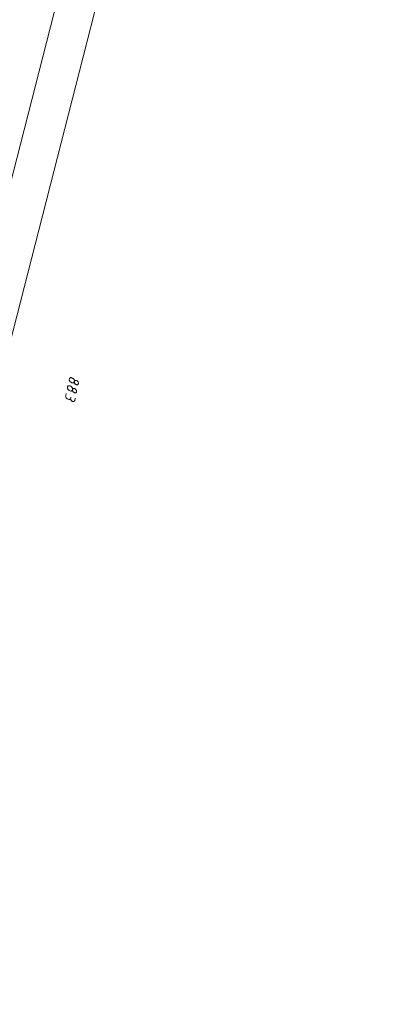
# Model space of a CAD drawing. Header units: metres. Extents: x 3425540 to 3446143, y 5432760 to 5444637.
# Tile 50 of 256: x 3435747 to 3435815, y 5438660 to 5438840. Entities that reach past the tile are written whole.
import ezdxf

# ---------------------------------------------------------------- set-up
doc = ezdxf.new("R2010")
doc.units = ezdxf.units.M
doc.layers.add('B_Böschung', color=9, linetype='Continuous', lineweight=18)
doc.layers.add('B_Flurgrenzen', color=9, linetype='Continuous', lineweight=18)

msp = doc.modelspace()

# ---------------------------------------------------------------- linework, layer by layer
at = {"layer": 'B_Böschung'}
msp.add_open_spline([(3435567.18, 5438452.92), (3435572.87, 5438466.3), (3435578.55, 5438479.67), (3435584.23, 5438493.05), (3435589.67, 5438505.87), (3435595.12, 5438518.68), (3435600.56, 5438531.5), (3435604.26, 5438540.21), (3435607.98, 5438548.91), (3435611.42, 5438557.73), (3435617.4, 5438573.06), (3435623.07, 5438588.51), (3435628.78, 5438603.95), (3435632.32, 5438613.53), (3435635.85, 5438623.11), (3435639.38, 5438632.69), (3435641.66, 5438638.89), (3435643.95, 5438645.09), (3435646.16, 5438651.31), (3435651.16, 5438665.37), (3435655.72, 5438679.58), (3435660.32, 5438693.78), (3435662.18, 5438699.51), (3435663.99, 5438705.27), (3435665.86, 5438711), (3435668.33, 5438718.59), (3435670.81, 5438726.18), (3435673.33, 5438733.76), (3435675.4, 5438739.97), (3435677.47, 5438746.18), (3435679.55, 5438752.39), (3435680.86, 5438756.28), (3435682.16, 5438760.17), (3435683.47, 5438764.06), (3435684.29, 5438766.5), (3435685.11, 5438768.94), (3435685.92, 5438771.37), (3435686.47, 5438773), (3435687.13, 5438774.59), (3435687.79, 5438776.18), (3435688.3, 5438777.4), (3435688.91, 5438778.56), (3435689.68, 5438779.65), (3435690.39, 5438780.67), (3435691.21, 5438781.58), (3435692.08, 5438782.46), (3435692.93, 5438783.32), (3435693.8, 5438784.16), (3435694.7, 5438784.97), (3435695.78, 5438785.92), (3435697, 5438786.72), (3435698.09, 5438787.67), (3435699.24, 5438788.68), (3435700.27, 5438789.8), (3435701.23, 5438791), (3435701.99, 5438791.94), (3435702.66, 5438792.93), (3435703.18, 5438794.01), (3435704.04, 5438795.78), (3435704.8, 5438797.56), (3435705.5, 5438799.39), (3435706.83, 5438802.88), (3435708.19, 5438806.34), (3435709.31, 5438809.91), (3435710.71, 5438814.37), (3435712.02, 5438818.86), (3435713.24, 5438823.38), (3435715.22, 5438830.74), (3435717.21, 5438838.09), (3435719.04, 5438845.49), (3435722.9, 5438861.11), (3435726.69, 5438876.75), (3435730.33, 5438892.42), (3435732.3, 5438900.87), (3435734.24, 5438909.33), (3435736.14, 5438917.8), (3435737.08, 5438922.02), (3435738, 5438926.26), (3435738.92, 5438930.49), (3435739.79, 5438934.51), (3435740.64, 5438938.53), (3435741.43, 5438942.57), (3435742.55, 5438948.29), (3435743.53, 5438954.04), (3435744.44, 5438959.8), (3435745.64, 5438967.34), (3435746.83, 5438974.88), (3435747.95, 5438982.43), (3435750.42, 5438999.03), (3435752.89, 5439015.63), (3435755.34, 5439032.24), (3435756.27, 5439038.59), (3435757.2, 5439044.95), (3435758.14, 5439051.3), (3435758.78, 5439055.69), (3435759.44, 5439060.07), (3435760.09, 5439064.45), (3435760.63, 5439068.11), (3435761.2, 5439071.76), (3435761.76, 5439075.42), (3435761.93, 5439076.52), (3435762.23, 5439077.57), (3435762.86, 5439078.59), (3435763.71, 5439079.96), (3435765.02, 5439080.83), (3435766.5, 5439081.29), (3435767.6, 5439081.64), (3435768.7, 5439081.85), (3435769.82, 5439081.87), (3435771.92, 5439081.92), (3435774.02, 5439081.98), (3435776.11, 5439081.93), (3435778.67, 5439081.86), (3435781.23, 5439081.8), (3435783.78, 5439081.72), (3435785.54, 5439081.66), (3435787.29, 5439081.57), (3435789.04, 5439081.51), (3435791.84, 5439081.41), (3435794.64, 5439081.33), (3435797.44, 5439081.5), (3435800.44, 5439081.68), (3435803.43, 5439082), (3435806.41, 5439082.34), (3435809.44, 5439082.69), (3435812.47, 5439083.04), (3435815.49, 5439083.38)], degree=3, knots=[0, 0, 0, 0, 0.061057, 0.061057, 0.061057, 0.119567, 0.119567, 0.119567, 0.159329, 0.159329, 0.159329, 0.228472, 0.228472, 0.228472, 0.271379, 0.271379, 0.271379, 0.299135, 0.299135, 0.299135, 0.361828, 0.361828, 0.361828, 0.38717, 0.38717, 0.38717, 0.420715, 0.420715, 0.420715, 0.44823, 0.44823, 0.44823, 0.46547, 0.46547, 0.46547, 0.476272, 0.476272, 0.476272, 0.483492, 0.483492, 0.483492, 0.48903, 0.48903, 0.48903, 0.494203, 0.494203, 0.494203, 0.499284, 0.499284, 0.499284, 0.505354, 0.505354, 0.505354, 0.51177, 0.51177, 0.51177, 0.516789, 0.516789, 0.516789, 0.524989, 0.524989, 0.524989, 0.540659, 0.540659, 0.540659, 0.560312, 0.560312, 0.560312, 0.592334, 0.592334, 0.592334, 0.65994, 0.65994, 0.65994, 0.696396, 0.696396, 0.696396, 0.714601, 0.714601, 0.714601, 0.731875, 0.731875, 0.731875, 0.756379, 0.756379, 0.756379, 0.788443, 0.788443, 0.788443, 0.858969, 0.858969, 0.858969, 0.885957, 0.885957, 0.885957, 0.904572, 0.904572, 0.904572, 0.920111, 0.920111, 0.920111, 0.924807, 0.924807, 0.924807, 0.931156, 0.931156, 0.931156, 0.935886, 0.935886, 0.935886, 0.944696, 0.944696, 0.944696, 0.955444, 0.955444, 0.955444, 0.962814, 0.962814, 0.962814, 0.974573, 0.974573, 0.974573, 0.987198, 0.987198, 0.987198, 1, 1, 1, 1], dxfattribs=at)
at = {"layer": 'B_Flurgrenzen'}
for p, q in [((3435770.01, 5438907.89), (3435713.26, 5438686.53)), ((3435777.56, 5438908.38), (3435720.41, 5438685.55))]:
    msp.add_line(p, q, dxfattribs=at)
for points in [[(3435756.77, 5438774.14), (3435756.8, 5438774.2), (3435756.82, 5438774.24), (3435756.86, 5438774.29), (3435756.9, 5438774.31), (3435756.93, 5438774.33), (3435756.98, 5438774.35), (3435757.04, 5438774.35), (3435757.11, 5438774.34), (3435757.19, 5438774.31), (3435757.28, 5438774.26), (3435757.34, 5438774.21), (3435757.4, 5438774.16), (3435757.47, 5438774.07), (3435757.5, 5438774.01), (3435757.52, 5438773.93), (3435757.53, 5438773.88), (3435757.52, 5438773.8), (3435757.51, 5438773.74), (3435757.48, 5438773.68), (3435757.44, 5438773.61), (3435757.4, 5438773.58), (3435757.34, 5438773.55), (3435757.29, 5438773.54), (3435757.22, 5438773.54), (3435757.18, 5438773.55), (3435757.11, 5438773.58), (3435757.06, 5438773.61), (3435757, 5438773.65), (3435756.95, 5438773.69), (3435756.89, 5438773.75), (3435756.85, 5438773.78), (3435756.82, 5438773.84), (3435756.79, 5438773.9), (3435756.78, 5438773.96), (3435756.77, 5438774.05), (3435756.77, 5438774.14), (3435756.79, 5438774.19), (3435756.79, 5438774.28), (3435756.78, 5438774.37), (3435756.76, 5438774.43), (3435756.74, 5438774.49), (3435756.7, 5438774.54), (3435756.66, 5438774.6), (3435756.62, 5438774.63), (3435756.57, 5438774.67), (3435756.51, 5438774.72), (3435756.43, 5438774.76), (3435756.33, 5438774.82), (3435756.25, 5438774.85), (3435756.18, 5438774.86), (3435756.12, 5438774.86), (3435756.06, 5438774.85), (3435755.99, 5438774.82), (3435755.94, 5438774.77), (3435755.9, 5438774.72), (3435755.87, 5438774.64), (3435755.86, 5438774.54), (3435755.86, 5438774.42), (3435755.89, 5438774.33), (3435755.93, 5438774.25), (3435755.98, 5438774.17), (3435756.04, 5438774.11), (3435756.11, 5438774.05), (3435756.19, 5438774), (3435756.33, 5438773.93), (3435756.44, 5438773.89), (3435756.51, 5438773.89), (3435756.58, 5438773.9), (3435756.64, 5438773.93), (3435756.69, 5438773.98), (3435756.74, 5438774.04), (3435756.77, 5438774.14)], [(3435756.45, 5438772.66), (3435756.47, 5438772.72), (3435756.5, 5438772.76), (3435756.54, 5438772.81), (3435756.61, 5438772.85), (3435756.65, 5438772.87), (3435756.71, 5438772.87), (3435756.78, 5438772.86), (3435756.86, 5438772.83), (3435756.95, 5438772.78), (3435757.01, 5438772.73), (3435757.07, 5438772.68), (3435757.14, 5438772.59), (3435757.17, 5438772.52), (3435757.2, 5438772.45), (3435757.2, 5438772.4), (3435757.2, 5438772.32), (3435757.19, 5438772.26), (3435757.16, 5438772.19), (3435757.11, 5438772.13), (3435757.08, 5438772.1), (3435757.01, 5438772.07), (3435756.97, 5438772.06), (3435756.9, 5438772.06), (3435756.85, 5438772.07), (3435756.79, 5438772.1), (3435756.74, 5438772.13), (3435756.67, 5438772.17), (3435756.62, 5438772.21), (3435756.56, 5438772.27), (3435756.53, 5438772.3), (3435756.5, 5438772.35), (3435756.47, 5438772.42), (3435756.45, 5438772.48), (3435756.44, 5438772.57), (3435756.45, 5438772.66), (3435756.46, 5438772.71), (3435756.46, 5438772.8), (3435756.45, 5438772.89), (3435756.44, 5438772.95), (3435756.41, 5438773.01), (3435756.38, 5438773.06), (3435756.33, 5438773.12), (3435756.29, 5438773.15), (3435756.25, 5438773.19), (3435756.18, 5438773.24), (3435756.11, 5438773.28), (3435756, 5438773.34), (3435755.92, 5438773.37), (3435755.85, 5438773.38), (3435755.79, 5438773.38), (3435755.73, 5438773.37), (3435755.67, 5438773.34), (3435755.61, 5438773.29), (3435755.57, 5438773.24), (3435755.54, 5438773.16), (3435755.53, 5438773.06), (3435755.54, 5438772.94), (3435755.56, 5438772.85), (3435755.6, 5438772.77), (3435755.65, 5438772.69), (3435755.71, 5438772.63), (3435755.79, 5438772.57), (3435755.86, 5438772.52), (3435756.01, 5438772.45), (3435756.12, 5438772.41), (3435756.19, 5438772.41), (3435756.25, 5438772.42), (3435756.31, 5438772.45), (3435756.37, 5438772.5), (3435756.41, 5438772.56), (3435756.45, 5438772.66)], [(3435756.15, 5438771.28), (3435756.11, 5438771.07), (3435756.08, 5438771), (3435756.06, 5438770.96), (3435756.02, 5438770.91), (3435755.97, 5438770.88), (3435755.92, 5438770.86), (3435755.86, 5438770.85), (3435755.8, 5438770.85), (3435755.74, 5438770.86), (3435755.66, 5438770.89), (3435755.47, 5438770.99), (3435755.39, 5438771.04), (3435755.33, 5438771.1), (3435755.27, 5438771.17), (3435755.23, 5438771.25), (3435755.22, 5438771.3), (3435755.19, 5438771.37), (3435755.18, 5438771.46), (3435755.19, 5438771.58), (3435755.28, 5438771.96)], [(3435756.93, 5438771.09), (3435756.84, 5438770.69), (3435756.81, 5438770.61), (3435756.78, 5438770.57), (3435756.75, 5438770.54), (3435756.7, 5438770.5), (3435756.65, 5438770.48), (3435756.59, 5438770.47), (3435756.53, 5438770.47), (3435756.44, 5438770.49), (3435756.38, 5438770.52), (3435756.33, 5438770.54), (3435756.27, 5438770.6), (3435756.21, 5438770.67), (3435756.17, 5438770.74), (3435756.13, 5438770.82), (3435756.11, 5438770.87), (3435756.1, 5438770.97), (3435756.11, 5438771.07)]]:
    msp.add_lwpolyline(points, dxfattribs=at)

doc.saveas('drawing.dxf')
